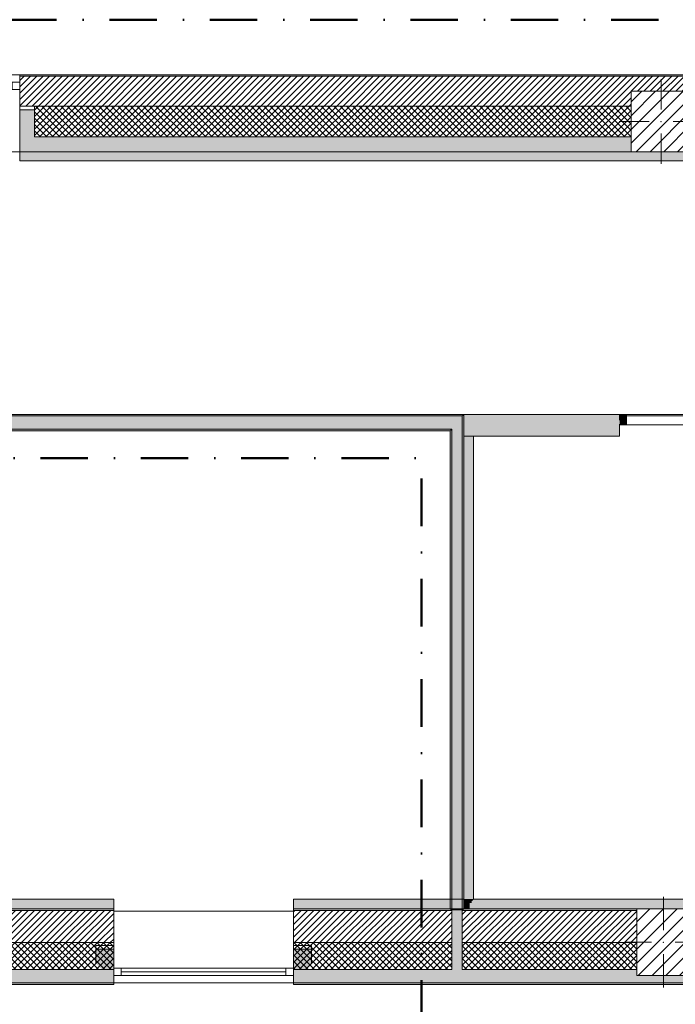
# Model space of a CAD drawing. Header units: millimetres. Extents: x -40968 to 11883, y -17757 to 4746.
# Tile 7 of 31: x -25995 to -21615, y -1831 to 4746. Entities that reach past the tile are written whole.
import ezdxf

# ---------------------------------------------------------------- set-up
doc = ezdxf.new("R2010")
doc.units = ezdxf.units.MM
doc.header["$MEASUREMENT"] = 0
doc.linetypes.add('Punto & Rayas', pattern=[670.277762, 317.5, -176.388889, 0, -176.388874])
doc.linetypes.add('Wipeout_Contour', pattern=[1000, 0, -1000])
for name, color, linetype, lineweight, true_color in [('01_2D_Ambit_Pluma_Nº__242', 7, 'Continuous', 50, 0xfb0013), ('12_FAÇ_Façana_Pluma_Nº__102', 7, 'Continuous', 5, 0xcccccc), ('12_FAÇ_Façana_Pluma_Nº__174', 7, 'Continuous', 13, 0xe4ad2c), ('12_FAÇ_Façana_Pluma_Nº__176', 7, 'Continuous', 15, 0x93a0c6), ('12_FAÇ_Façana_Pluma_Nº__43', 7, 'Continuous', 5, 0xa4a4a6), ('Ventanas Archicad_Pluma_Nº__23', 7, 'Continuous', 5, 0xa4a4a6), ('Ventanas Archicad_Pluma_Nº__3', 7, 'Continuous', 5, 0xa4a4a4), ('Ventanas Archicad_Pluma_Nº__43', 7, 'Continuous', 5, 0xa4a4a6)]:
    doc.layers.add(name, color=color, linetype=linetype, lineweight=lineweight, true_color=true_color)
for name, color, linetype in [('10_ESTR_Pilars', 7, 'Continuous'), ('12_FAÇ_Façana', 7, 'Continuous'), ('Nuevo_08_E_Envans secs', 7, 'Continuous'), ('Ventanas Archicad', 7, 'Continuous')]:
    doc.layers.add(name, color=color, linetype=linetype)
for name, color, linetype, lineweight in [('10_ESTR_Pilars_Pluma_Nº__20', 1, 'Continuous', 5), ('10_ESTR_Pilars_Pluma_Nº__28', 7, 'Continuous', 20), ('10_ESTR_Pilars_Pluma_Nº__42', 8, 'Continuous', 25), ('12_FAÇ_Façana_Pluma_Nº__2', 8, 'Continuous', 5), ('12_FAÇ_Façana_Pluma_Nº__7', 7, 'Continuous', 5), ('Nuevo_08_E_Envans secs_Pluma_Nº__20', 1, 'Continuous', 5), ('Nuevo_Ventanas Archicad_Pluma_Nº__20', 1, 'Continuous', 5), ('Ventanas Archicad_Pluma_Nº__7', 7, 'Continuous', 5)]:
    doc.layers.add(name, color=color, linetype=linetype, lineweight=lineweight)
pattern_1 = [(45, (0, 0), (-21.213203, 21.213203), [])]
pattern_2 = [(45, (0, 0), (-21.213203, 21.213203), []), (135, (0, 0), (21.213203, 21.213203), [])]
pattern_3 = [(0, (0, 0), (0, 75), [0, -75])]
pattern_4 = [(45, (0, 0), (-45.96194, 45.96194), [])]

# ---------------------------------------------------------------- blocks, each defined once
blk = doc.blocks.new('Ventana Vertical Multi-Faja 27_2')
at = {"layer": 'Ventanas Archicad_Pluma_Nº__23', "color": 253, "linetype": 'Continuous', "lineweight": 5, "true_color": 0xa4a4a6}
for p, q in [((-600, 0), (-550, 0)), ((-550, 0), (-550, -50)), ((550, -50), (550, 0)), ((550, 0), (600, 0)), ((-550, -50), (-600, -50)), ((600, -50), (550, -50))]:
    blk.add_line(p, q, dxfattribs=at)
at = {"layer": 'Ventanas Archicad_Pluma_Nº__3', "color": 253, "linetype": 'Continuous', "lineweight": 5, "true_color": 0xa4a4a4}
for p, q in [((-600, 50), (600, 50)), ((-550, 0), (550, 0)), ((-550, -25), (550, -25)), ((550, -50), (-550, -50)), ((-600, -465), (600, -465))]:
    blk.add_line(p, q, dxfattribs=at)
at = {"layer": 'Ventanas Archicad_Pluma_Nº__43', "color": 253, "linetype": 'Continuous', "lineweight": 5, "true_color": 0xa4a4a6}
for p, q in [((-600, -160), (-600, -185)), ((600, -160), (600, -185))]:
    blk.add_line(p, q, dxfattribs=at)
at = {"layer": 'Ventanas Archicad_Pluma_Nº__7', "color": 7, "linetype": 'Continuous', "lineweight": 5}
for p, q in [((-600, 50), (-600, 40)), ((-600, 40), (-600, 0)), ((-600, 0), (-600, -50)), ((-600, 0), (-600, -50)), ((600, 50), (600, 40)), ((600, 40), (600, 0)), ((600, 0), (600, -50)), ((600, 0), (600, -50)), ((-600, -50), (-600, -160)), ((600, -50), (600, -160)), ((-600, -185), (-600, -365)), ((-600, -185), (-600, -365)), ((600, -185), (600, -365)), ((600, -185), (600, -365)), ((-600, -365), (-600, -465)), ((-600, -365), (-600, -465)), ((600, -365), (600, -465)), ((600, -365), (600, -465))]:
    blk.add_line(p, q, dxfattribs=at)
blk = doc.blocks.new('Muro_3_1', base_point=(11882.6, 4378.5))
at = {"layer": '12_FAÇ_Façana', "linetype": 'Continuous', "lineweight": 0, "true_color": 0x000000}
h = blk.add_hatch(dxfattribs=at)
h.set_pattern_fill('Yeso_0001', color=18, style=0, pattern_type=2)
h.set_pattern_definition(pattern_3)
h.paths.add_polyline_path([(-25995.4, 4168.5), (-25995.4, 4143.5), (-25895.4, 4143.5), (-25895.4, 4168.5)])
at = {"layer": '12_FAÇ_Façana_Pluma_Nº__102', "linetype": 'Continuous', "lineweight": 0, "true_color": 0xe5e5e5}
for points in [[(-25895.4, 3963.5), (-25895.4, 4143.5), (-25995.4, 4143.5), (-25995.4, 3863.5)], [(-25895.4, 3963.5), (-25995.4, 3863.5), (-21909.8, 3863.5), (-21909.8, 3963.5)]]:
    blk.add_hatch(color=254, dxfattribs=at).paths.add_polyline_path(points)
at = {"layer": '12_FAÇ_Façana_Pluma_Nº__174', "linetype": 'Continuous', "lineweight": 13, "true_color": 0xe4ad2c}
h = blk.add_hatch(dxfattribs=at)
h.set_pattern_fill('SATE_Aislamiento_0001', color=42, style=0, pattern_type=2)
h.set_pattern_definition(pattern_2)
h.paths.add_polyline_path([(-21909.8, 4168.5), (-25895.4, 4168.5), (-25895.4, 4143.5), (-25895.4, 3963.5), (-21909.8, 3963.5)])
at = {"layer": '12_FAÇ_Façana_Pluma_Nº__176', "linetype": 'Continuous', "lineweight": 0, "true_color": 0x495063}
blk.add_hatch(color=251, dxfattribs=at).paths.add_polyline_path([(-25995.4, 4378.5), (-25995.4, 4368.5), (-1257.3, 4368.5), (-1257.3, 4378.5)])
at = {"layer": '12_FAÇ_Façana_Pluma_Nº__2', "linetype": 'Continuous', "lineweight": 5}
h = blk.add_hatch(dxfattribs=at)
h.set_pattern_fill('Ceramic_0001', color=8, style=0, pattern_type=2)
h.set_pattern_definition(pattern_1)
h.paths.add_polyline_path([(-25995.4, 4168.5), (-21909.8, 4168.5), (-21909.8, 4268), (-21509.8, 4268), (-21509.8, 4168.5), (-18909.8, 4168.5), (-18909.8, 4268), (-18509.8, 4268), (-18509.8, 4168.5), (-7400.5, 4168.5), (-7400.5, 4268), (-7000.5, 4268), (-7000.5, 4168.5), (-2000.5, 4168.5), (-2000.5, 4268), (-1600.5, 4268), (-1600.5, 4168.5), (-1257.3, 4168.5), (-1257.3, 4368.5), (-25995.4, 4368.5)])
at = {"layer": '12_FAÇ_Façana_Pluma_Nº__43', "color": 253, "linetype": 'Continuous', "lineweight": 5, "true_color": 0xa4a4a6}
for p, q in [((-25995.4, 4168.5), (-25995.4, 4143.5)), ((-25895.4, 4168.5), (-25995.4, 4168.5)), ((-25895.4, 4143.5), (-25895.4, 4168.5)), ((-25995.4, 4143.5), (-25895.4, 4143.5))]:
    blk.add_line(p, q, dxfattribs=at)
at = {"layer": '12_FAÇ_Façana_Pluma_Nº__7', "color": 7, "linetype": 'Continuous', "lineweight": 5}
for p, q in [((-25995.4, 4378.5), (-25995.4, 4368.5)), ((-1257.3, 4368.5), (-25995.4, 4368.5)), ((-25995.4, 4368.5), (-25995.4, 4328.5)), ((-25995.4, 4328.5), (-25995.4, 4278.5)), ((-25995.4, 4278.5), (-25995.4, 4168.5)), ((-21909.8, 4168.5), (-25895.4, 4168.5)), ((-25995.4, 4143.5), (-25995.4, 3963.5)), ((-25995.4, 4143.5), (-25995.4, 3963.5)), ((-25895.4, 3963.5), (-25895.4, 4143.5)), ((-25995.4, 3963.5), (-25995.4, 3863.5)), ((-25995.4, 3963.5), (-25995.4, 3863.5)), ((-25895.4, 3963.5), (-21909.8, 3963.5))]:
    blk.add_line(p, q, dxfattribs=at)
at = {"layer": '12_FAÇ_Façana_Pluma_Nº__7', "color": 7, "linetype": 'Continuous', "lineweight": 5, "flags": 128}
for points in [[(-1257.3, 4378.5), (-25995.4, 4378.5)], [(-25995.4, 3863.5), (-21909.8, 3863.5)]]:
    blk.add_lwpolyline(points, dxfattribs=at)
at = {"layer": 'Ventanas Archicad', "color": 253, "linetype": 'Continuous', "lineweight": 5, "true_color": 0xa4a4a6, "zscale": 1000}
blk.add_blockref('Ventana Vertical Multi-Faja 27_2', (-26595.4, 4328.5), dxfattribs=at)
blk = doc.blocks.new('Muro_4_1', base_point=(-28050.8, -1194))
at = {"layer": '12_FAÇ_Façana_Pluma_Nº__102', "linetype": 'Continuous', "lineweight": 0, "true_color": 0xe5e5e5}
for points in [[(-28050.8, -1599), (-28050.8, -1689), (-28030.8, -1689), (-28030.8, -1599)], [(-28030.8, -1599), (-28030.8, -1689), (-27980.8, -1689), (-27980.8, -1599)], [(-27980.8, -1599), (-27980.8, -1689), (-27840.8, -1689), (-27840.8, -1599)], [(-27840.8, -1599), (-27840.8, -1689), (-27698, -1689), (-27762.1, -1599)], [(-27698, -1689), (-25366.4, -1689), (-25366.4, -1599), (-27762.1, -1599)], [(-27690.8, -1699), (-25366.4, -1699), (-25366.4, -1689), (-27690.8, -1689)]]:
    blk.add_hatch(color=254, dxfattribs=at).paths.add_polyline_path(points)
at = {"layer": '12_FAÇ_Façana_Pluma_Nº__174', "linetype": 'Continuous', "lineweight": 13, "true_color": 0xe4ad2c}
h = blk.add_hatch(dxfattribs=at)
h.set_pattern_fill('SATE_Aislamiento_0001', color=42, style=0, pattern_type=2)
h.set_pattern_definition(pattern_2)
h.paths.add_polyline_path([(-27814.9, -1484), (-27844.1, -1484), (-27762.1, -1599), (-25366.4, -1599), (-25366.4, -1419), (-27814.9, -1419)])
h = blk.add_hatch(dxfattribs=at)
h.set_pattern_fill('SATE_Aislamiento_0001', color=42, style=0, pattern_type=2)
h.set_pattern_definition(pattern_2)
h.paths.add_polyline_path([(-28030.8, -1484), (-28050.8, -1484), (-28050.8, -1599), (-28030.8, -1599)])
h = blk.add_hatch(dxfattribs=at)
h.set_pattern_fill('SATE_Aislamiento_0001', color=42, style=0, pattern_type=2)
h.set_pattern_definition(pattern_2)
h.paths.add_polyline_path([(-27980.8, -1484), (-28030.8, -1484), (-28030.8, -1599), (-27980.8, -1599)])
h = blk.add_hatch(dxfattribs=at)
h.set_pattern_fill('SATE_Aislamiento_0001', color=42, style=0, pattern_type=2)
h.set_pattern_definition(pattern_2)
h.paths.add_polyline_path([(-27980.8, -1599), (-27840.8, -1599), (-27840.8, -1488.6), (-27844.1, -1484), (-27980.8, -1484)])
h = blk.add_hatch(dxfattribs=at)
h.set_pattern_fill('SATE_Aislamiento_0001', color=42, style=0, pattern_type=2)
h.set_pattern_definition(pattern_2)
h.paths.add_polyline_path([(-27762.1, -1599), (-27840.8, -1488.6), (-27840.8, -1599)])
at = {"layer": '12_FAÇ_Façana_Pluma_Nº__176', "linetype": 'Continuous', "lineweight": 0, "true_color": 0x495063}
blk.add_hatch(color=251, dxfattribs=at).paths.add_polyline_path([(-25366.4, -1194), (-27814.9, -1194), (-27814.9, -1204), (-25366.4, -1204)])
at = {"layer": '12_FAÇ_Façana_Pluma_Nº__2', "linetype": 'Continuous', "lineweight": 5}
h = blk.add_hatch(dxfattribs=at)
h.set_pattern_fill('Ceramic_0001', color=8, style=0, pattern_type=2)
h.set_pattern_definition(pattern_1)
h.paths.add_polyline_path([(-27814.9, -1419), (-25366.4, -1419), (-25366.4, -1204), (-27814.9, -1204)])
at = {"layer": '12_FAÇ_Façana_Pluma_Nº__7', "color": 7, "linetype": 'Continuous', "lineweight": 5}
for p, q in [((-25366.4, -1204), (-27814.9, -1204)), ((-27814.9, -1419), (-25366.4, -1419)), ((-28030.8, -1599), (-28050.8, -1599)), ((-27980.8, -1599), (-28030.8, -1599)), ((-27840.8, -1599), (-27980.8, -1599)), ((-27762.1, -1599), (-27840.8, -1599)), ((-27762.1, -1599), (-25366.4, -1599)), ((-28030.8, -1689), (-28050.8, -1689)), ((-27980.8, -1689), (-28030.8, -1689)), ((-27840.8, -1689), (-27980.8, -1689)), ((-27698, -1689), (-27840.8, -1689)), ((-27698, -1689), (-25366.4, -1689))]:
    blk.add_line(p, q, dxfattribs=at)
at = {"layer": '12_FAÇ_Façana_Pluma_Nº__7', "color": 7, "linetype": 'Continuous', "lineweight": 5, "flags": 128}
for points in [[(-25366.4, -1194), (-27814.9, -1194)], [(-25366.4, -1204), (-25366.4, -1194)], [(-25366.4, -1419), (-25366.4, -1204)], [(-25366.4, -1599), (-25366.4, -1419)], [(-28050.8, -1484), (-28050.8, -1599)], [(-28050.8, -1599), (-28050.8, -1689)], [(-25366.4, -1689), (-25366.4, -1599)], [(-27690.8, -1699), (-25366.4, -1699)], [(-25366.4, -1699), (-25366.4, -1689)]]:
    blk.add_lwpolyline(points, dxfattribs=at)
blk = doc.blocks.new('Muro_14_1', base_point=(-24166.4, -1194))
at = {"layer": '12_FAÇ_Façana_Pluma_Nº__102', "linetype": 'Continuous', "lineweight": 0, "true_color": 0xe5e5e5}
for points in [[(-23108.4, -1599), (-24166.4, -1599), (-24166.4, -1689), (-23108.4, -1689)], [(-23038.4, -1599), (-23108.4, -1599), (-23108.4, -1689), (-23038.4, -1689)], [(-21871.1, -1599), (-23038.4, -1599), (-23038.4, -1689), (-20233.9, -1689), (-20233.9, -1599), (-21518.1, -1599), (-21518.1, -1639), (-21871.1, -1639)], [(-24166.4, -1699), (-20233.9, -1699), (-20233.9, -1689), (-24166.4, -1689)]]:
    blk.add_hatch(color=254, dxfattribs=at).paths.add_polyline_path(points)
at = {"layer": '12_FAÇ_Façana_Pluma_Nº__174', "linetype": 'Continuous', "lineweight": 13, "true_color": 0xe4ad2c}
h = blk.add_hatch(dxfattribs=at)
h.set_pattern_fill('SATE_Aislamiento_0001', color=42, style=0, pattern_type=2)
h.set_pattern_definition(pattern_2)
h.paths.add_polyline_path([(-23108.4, -1419), (-24166.4, -1419), (-24166.4, -1599), (-23108.4, -1599)])
h = blk.add_hatch(dxfattribs=at)
h.set_pattern_fill('SATE_Aislamiento_0001', color=42, style=0, pattern_type=2)
h.set_pattern_definition(pattern_2)
h.paths.add_polyline_path([(-23038.4, -1599), (-21871.1, -1599), (-21871.1, -1419), (-23038.4, -1419)])
h = blk.add_hatch(dxfattribs=at)
h.set_pattern_fill('SATE_Aislamiento_0001', color=42, style=0, pattern_type=2)
h.set_pattern_definition(pattern_2)
h.paths.add_polyline_path([(-21518.1, -1599), (-20233.9, -1599), (-20233.9, -1419), (-21518.1, -1419)])
at = {"layer": '12_FAÇ_Façana_Pluma_Nº__176', "linetype": 'Continuous', "lineweight": 0, "true_color": 0x495063}
for points in [[(-23118.4, -1194), (-24166.4, -1194), (-24166.4, -1204), (-23118.4, -1204)], [(-23108.4, -1194), (-23118.4, -1194), (-23118.4, -1204), (-23108.4, -1204)], [(-23028.4, -1194), (-23038.4, -1194), (-23038.4, -1204), (-23028.4, -1204)], [(-23028.4, -1194), (-23028.4, -1204), (-21871.1, -1204), (-21871.1, -1194)], [(-21518.1, -1194), (-21518.1, -1204), (-20233.9, -1204), (-20233.9, -1194)]]:
    blk.add_hatch(color=251, dxfattribs=at).paths.add_polyline_path(points)
at = {"layer": '12_FAÇ_Façana_Pluma_Nº__2', "linetype": 'Continuous', "lineweight": 5}
h = blk.add_hatch(dxfattribs=at)
h.set_pattern_fill('Ceramic_0001', color=8, style=0, pattern_type=2)
h.set_pattern_definition(pattern_1)
h.paths.add_polyline_path([(-23108.4, -1204), (-24166.4, -1204), (-24166.4, -1419), (-23108.4, -1419)])
h = blk.add_hatch(dxfattribs=at)
h.set_pattern_fill('Ceramic_0001', color=8, style=0, pattern_type=2)
h.set_pattern_definition(pattern_1)
h.paths.add_polyline_path([(-23038.4, -1419), (-21871.1, -1419), (-21871.1, -1204), (-23038.4, -1204)])
h = blk.add_hatch(dxfattribs=at)
h.set_pattern_fill('Ceramic_0001', color=8, style=0, pattern_type=2)
h.set_pattern_definition(pattern_1)
h.paths.add_polyline_path([(-21518.1, -1419), (-20233.9, -1419), (-20233.9, -1204), (-21518.1, -1204)])
at = {"layer": '12_FAÇ_Façana_Pluma_Nº__7', "color": 7, "linetype": 'Continuous', "lineweight": 5}
for p, q in [((-23108.4, -1204), (-24166.4, -1204)), ((-23108.4, -1194), (-23108.4, -1204)), ((-23108.4, -1204), (-23108.4, -1419)), ((-23038.4, -1204), (-23038.4, -1194)), ((-23038.4, -1419), (-23038.4, -1204)), ((-21871.1, -1204), (-23038.4, -1204)), ((-20233.9, -1204), (-21518.1, -1204)), ((-24166.4, -1419), (-23108.4, -1419)), ((-23108.4, -1419), (-23108.4, -1599)), ((-23038.4, -1599), (-23038.4, -1419)), ((-23038.4, -1419), (-21871.1, -1419)), ((-21518.1, -1419), (-20233.9, -1419)), ((-24166.4, -1599), (-23108.4, -1599)), ((-23038.4, -1599), (-21871.1, -1599)), ((-21518.1, -1599), (-20233.9, -1599)), ((-24166.4, -1689), (-23108.4, -1689)), ((-23108.4, -1689), (-23038.4, -1689)), ((-23038.4, -1689), (-20233.9, -1689))]:
    blk.add_line(p, q, dxfattribs=at)
at = {"layer": '12_FAÇ_Façana_Pluma_Nº__7', "color": 7, "linetype": 'Continuous', "lineweight": 5, "flags": 128}
for points in [[(-23118.4, -1194), (-24166.4, -1194)], [(-24166.4, -1194), (-24166.4, -1699)], [(-21871.1, -1194), (-23028.4, -1194)], [(-20233.9, -1194), (-21518.1, -1194)], [(-20233.9, -1699), (-20233.9, -1194)], [(-24166.4, -1699), (-20233.9, -1699)]]:
    blk.add_lwpolyline(points, dxfattribs=at)
blk = doc.blocks.new('Ventana Vertical Multi-Faja 27_6')
at = {"layer": 'Ventanas Archicad_Pluma_Nº__23', "color": 253, "linetype": 'Continuous', "lineweight": 5, "true_color": 0xa4a4a6}
for p, q in [((-600, 0), (-550, 0)), ((-550, 0), (-550, -50)), ((550, -50), (550, 0)), ((550, 0), (600, 0)), ((-550, -50), (-600, -50)), ((600, -50), (550, -50))]:
    blk.add_line(p, q, dxfattribs=at)
at = {"layer": 'Ventanas Archicad_Pluma_Nº__3', "color": 253, "linetype": 'Continuous', "lineweight": 5, "true_color": 0xa4a4a4}
for p, q in [((-600, 50), (600, 50)), ((-550, 0), (550, 0)), ((-550, -25), (550, -25)), ((550, -50), (-550, -50)), ((-600, -430), (600, -430))]:
    blk.add_line(p, q, dxfattribs=at)
at = {"layer": 'Ventanas Archicad_Pluma_Nº__43', "color": 253, "linetype": 'Continuous', "lineweight": 5, "true_color": 0xa4a4a6}
for p, q in [((-600, -200), (-600, -175)), ((600, -200), (600, -175))]:
    blk.add_line(p, q, dxfattribs=at)
at = {"layer": 'Ventanas Archicad_Pluma_Nº__7', "color": 7, "linetype": 'Continuous', "lineweight": 5}
for p, q in [((-600, 50), (-600, 40)), ((-600, 40), (-600, 0)), ((-600, 40), (-600, 0)), ((-600, 0), (-600, -50)), ((-600, 0), (-600, -50)), ((-600, 0), (-600, -50)), ((-600, 0), (-600, -50)), ((600, 50), (600, 40)), ((600, 40), (600, 0)), ((600, 40), (600, 0)), ((600, 0), (600, -50)), ((600, 0), (600, -50)), ((600, 0), (600, -50)), ((600, 0), (600, -50)), ((-600, -50), (-600, -80)), ((-600, -50), (-600, -80)), ((600, -50), (600, -80)), ((600, -50), (600, -80)), ((-600, -80), (-600, -175)), ((-600, -80), (-600, -175)), ((600, -80), (600, -175)), ((600, -80), (600, -175)), ((-600, -200), (-600, -420)), ((600, -200), (600, -420)), ((-600, -420), (-600, -430)), ((600, -420), (600, -430))]:
    blk.add_line(p, q, dxfattribs=at)
blk = doc.blocks.new('Muro_17_1', base_point=(-25366.4, -1209))
at = {"layer": '12_FAÇ_Façana', "linetype": 'Continuous', "lineweight": 0, "true_color": 0x000000}
h = blk.add_hatch(dxfattribs=at)
h.set_pattern_fill('Yeso_0001', color=18, style=0, pattern_type=2)
h.set_pattern_definition(pattern_3)
h.paths.add_polyline_path([(-25366.4, -1439), (-25486.4, -1439), (-25486.4, -1464), (-25366.4, -1464)])
h = blk.add_hatch(dxfattribs=at)
h.set_pattern_fill('Yeso_0001', color=18, style=0, pattern_type=2)
h.set_pattern_definition(pattern_3)
h.paths.add_polyline_path([(-24166.4, -1439), (-24166.4, -1464), (-24046.4, -1464), (-24046.4, -1439)])
at = {"layer": '12_FAÇ_Façana_Pluma_Nº__102', "linetype": 'Continuous', "lineweight": 0, "true_color": 0xe5e5e5}
for points in [[(-25486.4, -1559), (-25366.4, -1679), (-25366.4, -1464), (-25486.4, -1464)], [(-24046.4, -1559), (-24046.4, -1464), (-24166.4, -1464), (-24166.4, -1679)]]:
    blk.add_hatch(color=254, dxfattribs=at).paths.add_polyline_path(points)
at = {"layer": '12_FAÇ_Façana_Pluma_Nº__43', "color": 253, "linetype": 'Continuous', "lineweight": 5, "true_color": 0xa4a4a6}
for p, q in [((-25486.4, -1439), (-25366.4, -1439)), ((-25486.4, -1464), (-25486.4, -1439)), ((-25366.4, -1439), (-25366.4, -1464)), ((-24166.4, -1439), (-24166.4, -1464)), ((-24046.4, -1439), (-24166.4, -1439)), ((-24046.4, -1464), (-24046.4, -1439)), ((-25366.4, -1464), (-25486.4, -1464)), ((-24166.4, -1464), (-24046.4, -1464))]:
    blk.add_line(p, q, dxfattribs=at)
at = {"layer": '12_FAÇ_Façana_Pluma_Nº__7', "color": 7, "linetype": 'Continuous', "lineweight": 5}
for p, q in [((-25366.4, -1219), (-25366.4, -1209)), ((-25366.4, -1439), (-25366.4, -1219)), ((-24166.4, -1219), (-24166.4, -1209)), ((-24166.4, -1439), (-24166.4, -1219)), ((-25486.4, -1559), (-25486.4, -1464)), ((-25366.4, -1559), (-25366.4, -1464)), ((-25366.4, -1559), (-25366.4, -1464)), ((-24166.4, -1559), (-24166.4, -1464)), ((-24166.4, -1559), (-24166.4, -1464)), ((-24046.4, -1559), (-24046.4, -1464)), ((-25366.4, -1589), (-25366.4, -1559)), ((-25366.4, -1589), (-25366.4, -1559)), ((-24166.4, -1589), (-24166.4, -1559)), ((-24166.4, -1589), (-24166.4, -1559)), ((-25366.4, -1639), (-25366.4, -1589)), ((-25366.4, -1639), (-25366.4, -1589)), ((-25366.4, -1679), (-25366.4, -1639)), ((-25366.4, -1679), (-25366.4, -1639)), ((-24166.4, -1639), (-24166.4, -1589)), ((-24166.4, -1639), (-24166.4, -1589)), ((-24166.4, -1679), (-24166.4, -1639)), ((-24166.4, -1679), (-24166.4, -1639)), ((-25366.4, -1689), (-25366.4, -1679)), ((-24166.4, -1689), (-24166.4, -1679))]:
    blk.add_line(p, q, dxfattribs=at)
at = {"layer": 'Ventanas Archicad', "color": 253, "linetype": 'Continuous', "lineweight": 5, "true_color": 0xa4a4a6, "zscale": 1000, "rotation": 180}
blk.add_blockref('Ventana Vertical Multi-Faja 27_6', (-24766.4, -1639), dxfattribs=at)
blk = doc.blocks.new('Muro_60_1', base_point=(-23028.4, -1194))
at = {"layer": '12_FAÇ_Façana_Pluma_Nº__102', "linetype": 'Continuous', "lineweight": 0, "true_color": 0xe5e5e5}
for points in [[(-23108.4, 2009.6), (-23108.4, -1194), (-23038.4, -1194), (-23038.4, 2009.6)], [(-23038.4, -1194), (-23108.4, -1194), (-23108.4, -1204), (-23038.4, -1204)], [(-23038.4, -1204), (-23108.4, -1204), (-23108.4, -1419), (-23038.4, -1419)], [(-23038.4, -1419), (-23108.4, -1419), (-23108.4, -1599), (-23038.4, -1599)]]:
    blk.add_hatch(color=254, dxfattribs=at).paths.add_polyline_path(points)
at = {"layer": '12_FAÇ_Façana_Pluma_Nº__176', "linetype": 'Continuous', "lineweight": 0, "true_color": 0x495063}
for points in [[(-23028.4, 2109.6), (-23038.4, 2109.6), (-23038.4, 2099.6), (-23036.6, 2099.6)], [(-23036.6, 2099.6), (-23028.4, 2099.6), (-23028.4, 2109.6)], [(-23038.4, 2097.3), (-23036.6, 2099.6), (-23038.4, 2099.6)], [(-23036.6, 2099.6), (-23038.4, 2097.3), (-23038.4, -1194), (-23028.4, -1194), (-23028.4, 2099.6)], [(-23118.4, 1999.6), (-23110.2, 2009.6), (-23118.4, 2009.6)], [(-23118.4, 1999.6), (-23108.4, 1999.6), (-23108.4, 2009.6), (-23110.2, 2009.6)], [(-23118.4, 1999.6), (-23118.4, -1194), (-23108.4, -1194), (-23108.4, 1999.6)]]:
    blk.add_hatch(color=251, dxfattribs=at).paths.add_polyline_path(points)
at = {"layer": '12_FAÇ_Façana_Pluma_Nº__7', "color": 7, "linetype": 'Continuous', "lineweight": 5}
for p, q in [((-23038.4, 2099.6), (-23038.4, 2097.3)), ((-23038.4, 2009.6), (-23038.4, 2097.3)), ((-23110.2, 2009.6), (-23118.4, 2009.6)), ((-23108.4, 2009.6), (-23110.2, 2009.6)), ((-23108.4, 2009.6), (-23108.4, -1194)), ((-23038.4, -1194), (-23038.4, 2009.6)), ((-23108.4, -1194), (-23108.4, -1204)), ((-23108.4, -1204), (-23108.4, -1419)), ((-23038.4, -1204), (-23038.4, -1194)), ((-23038.4, -1419), (-23038.4, -1204)), ((-23108.4, -1419), (-23108.4, -1599)), ((-23038.4, -1599), (-23038.4, -1419))]:
    blk.add_line(p, q, dxfattribs=at)
at = {"layer": '12_FAÇ_Façana_Pluma_Nº__7', "color": 7, "linetype": 'Continuous', "lineweight": 5, "flags": 128}
for points in [[(-23028.4, 2109.6), (-23038.4, 2109.6)], [(-23028.4, -1194), (-23028.4, 2109.6)], [(-23118.4, 1999.6), (-23118.4, -1194)]]:
    blk.add_lwpolyline(points, dxfattribs=at)
blk = doc.blocks.new('Muro_72_1', base_point=(-23028.4, 1999.6))
at = {"layer": '12_FAÇ_Façana_Pluma_Nº__102', "linetype": 'Continuous', "lineweight": 0, "true_color": 0xe5e5e5}
for points in [[(-26378.7, 2009.6), (-23110.2, 2009.6), (-23108.4, 2011.8), (-23108.4, 2099.6), (-26378.7, 2099.6)], [(-23108.4, 2011.8), (-23038.4, 2097.3), (-23038.4, 2099.6), (-23108.4, 2099.6)], [(-23038.4, 2009.6), (-23038.4, 2097.3), (-23108.4, 2011.8), (-23108.4, 2009.6)], [(-23108.4, 2009.6), (-23108.4, 2011.8), (-23110.2, 2009.6)]]:
    blk.add_hatch(color=254, dxfattribs=at).paths.add_polyline_path(points)
at = {"layer": '12_FAÇ_Façana_Pluma_Nº__176', "linetype": 'Continuous', "lineweight": 0, "true_color": 0x495063}
for points in [[(-26378.7, 2109.6), (-26378.7, 2099.6), (-23038.4, 2099.6), (-23038.4, 2109.6)], [(-23118.4, 2009.6), (-26378.7, 2009.6), (-26378.7, 1999.6), (-23118.4, 1999.6)]]:
    blk.add_hatch(color=251, dxfattribs=at).paths.add_polyline_path(points)
at = {"layer": '12_FAÇ_Façana_Pluma_Nº__7', "color": 7, "linetype": 'Continuous', "lineweight": 5}
for p, q in [((-23108.4, 2099.6), (-26378.7, 2099.6)), ((-23038.4, 2099.6), (-23108.4, 2099.6)), ((-23038.4, 2099.6), (-23038.4, 2097.3)), ((-23038.4, 2009.6), (-23038.4, 2097.3)), ((-26378.7, 2009.6), (-23118.4, 2009.6)), ((-23110.2, 2009.6), (-23118.4, 2009.6)), ((-23108.4, 2009.6), (-23110.2, 2009.6))]:
    blk.add_line(p, q, dxfattribs=at)
at = {"layer": '12_FAÇ_Façana_Pluma_Nº__7', "color": 7, "linetype": 'Continuous', "lineweight": 5, "flags": 128}
for points in [[(-23038.4, 2109.6), (-26378.7, 2109.6)], [(-26378.7, 1999.6), (-23118.4, 1999.6)]]:
    blk.add_lwpolyline(points, dxfattribs=at)
blk = doc.blocks.new('Muro_89_1', base_point=(-23028.4, -1194))
at = {"layer": 'Nuevo_08_E_Envans secs', "linetype": 'Continuous', "lineweight": 0, "true_color": 0xbf7f7f}
for points in [[(-22988.4, -1129), (-22988.4, 1963.6), (-23028.4, 1963.6), (-23028.4, -1129)], [(-22975.4, -1129), (-22975.4, 1963.6), (-22988.4, 1963.6), (-22988.4, -1129)], [(-22963.4, -1129), (-22963.4, 1963.6), (-22969.4, 1963.6), (-22969.4, -1129)], [(-23028.4, -1135), (-22988.4, -1135), (-22988.4, -1129), (-23028.4, -1129)], [(-23028.4, -1141), (-22988.4, -1141), (-22988.4, -1135), (-23028.4, -1135)], [(-23028.4, -1154), (-22988.4, -1154), (-22988.4, -1141), (-23028.4, -1141)], [(-22988.4, -1154), (-23028.4, -1194), (-22988.4, -1194)], [(-22988.4, -1135), (-22975.4, -1135), (-22975.4, -1129), (-22988.4, -1129)], [(-22988.4, -1141), (-22975.4, -1141), (-22975.4, -1135), (-22988.4, -1135)], [(-22975.4, -1141), (-22988.4, -1154), (-22975.4, -1154)], [(-22963.4, -1129), (-22969.4, -1135), (-22963.4, -1135)]]:
    blk.add_hatch(color=23, dxfattribs=at).paths.add_polyline_path(points)
at = {"layer": 'Nuevo_08_E_Envans secs', "linetype": 'Continuous', "lineweight": 0, "true_color": 0x000000}
for points in [[(-22969.4, -1129), (-22969.4, 1963.6), (-22975.4, 1963.6), (-22975.4, -1129)], [(-22975.4, -1135), (-22969.4, -1135), (-22969.4, -1129), (-22975.4, -1129)], [(-22969.4, -1135), (-22975.4, -1141), (-22969.4, -1141)]]:
    blk.add_hatch(color=18, dxfattribs=at).paths.add_polyline_path(points)
at = {"layer": 'Nuevo_08_E_Envans secs_Pluma_Nº__20', "color": 1, "linetype": 'Continuous', "lineweight": 5, "flags": 128}
for points in [[(-22988.4, 1963.6), (-23028.4, 1963.6)], [(-23028.4, 1963.6), (-23028.4, -1129)], [(-22975.4, 1963.6), (-22988.4, 1963.6)], [(-22969.4, 1963.6), (-22975.4, 1963.6)], [(-22963.4, 1963.6), (-22969.4, 1963.6)], [(-22963.4, -1129), (-22963.4, 1963.6)], [(-23028.4, -1194), (-22988.4, -1194)]]:
    blk.add_lwpolyline(points, dxfattribs=at)
blk = doc.blocks.new('Muro_90_1', base_point=(-20233.9, -1194))
at = {"layer": 'Nuevo_08_E_Envans secs', "linetype": 'Continuous', "lineweight": 0, "true_color": 0xbf7f7f}
for points in [[(-22988.4, -1194), (-20233.9, -1194), (-20233.9, -1154), (-22988.4, -1154)], [(-22975.4, -1154), (-20233.9, -1154), (-20233.9, -1141), (-22975.4, -1141)], [(-22963.4, -1135), (-20233.9, -1135), (-20233.9, -1129), (-22963.4, -1129)]]:
    blk.add_hatch(color=23, dxfattribs=at).paths.add_polyline_path(points)
at = {"layer": 'Nuevo_08_E_Envans secs', "linetype": 'Continuous', "lineweight": 0, "true_color": 0x000000}
blk.add_hatch(color=18, dxfattribs=at).paths.add_polyline_path([(-22969.4, -1141), (-20233.9, -1141), (-20233.9, -1135), (-22969.4, -1135)])
at = {"layer": 'Nuevo_08_E_Envans secs_Pluma_Nº__20', "color": 1, "linetype": 'Continuous', "lineweight": 5, "flags": 128}
for points in [[(-20233.9, -1129), (-22963.4, -1129)], [(-20233.9, -1129), (-20233.9, -1135)], [(-20233.9, -1135), (-20233.9, -1141)], [(-20233.9, -1141), (-20233.9, -1154)], [(-20233.9, -1154), (-20233.9, -1194)], [(-22988.4, -1194), (-20233.9, -1194)]]:
    blk.add_lwpolyline(points, dxfattribs=at)
blk = doc.blocks.new('Muro_129_1', base_point=(-21987.1, 2109.6))
at = {"layer": 'Nuevo_08_E_Envans secs', "linetype": 'Continuous', "lineweight": 0, "true_color": 0xbf7f7f}
for points in [[(-21987.1, 2109.6), (-23028.4, 2109.6), (-23028.4, 2103.6), (-21987.1, 2103.6)], [(-21987.1, 2097.6), (-23028.4, 2097.6), (-23028.4, 2084.6), (-21987.1, 2084.6)], [(-21987.1, 2084.6), (-23028.4, 2084.6), (-23028.4, 2071.6), (-21987.1, 2071.6)], [(-21987.1, 2071.6), (-23028.4, 2071.6), (-23028.4, 2001.6), (-21987.1, 2001.6)], [(-21987.1, 2001.6), (-23028.4, 2001.6), (-23028.4, 1988.6), (-21987.1, 1988.6)], [(-21987.1, 1988.6), (-23028.4, 1988.6), (-23028.4, 1975.6), (-21987.1, 1975.6)], [(-21987.1, 1969.6), (-23028.4, 1969.6), (-23028.4, 1963.6), (-21987.1, 1963.6)]]:
    blk.add_hatch(color=23, dxfattribs=at).paths.add_polyline_path(points)
at = {"layer": 'Nuevo_08_E_Envans secs', "linetype": 'Continuous', "lineweight": 0, "true_color": 0x000000}
for points in [[(-21987.1, 2103.6), (-23028.4, 2103.6), (-23028.4, 2097.6), (-21987.1, 2097.6)], [(-21987.1, 1975.6), (-23028.4, 1975.6), (-23028.4, 1969.6), (-21987.1, 1969.6)]]:
    blk.add_hatch(color=18, dxfattribs=at).paths.add_polyline_path(points)
at = {"layer": 'Nuevo_08_E_Envans secs_Pluma_Nº__20', "color": 1, "linetype": 'Continuous', "lineweight": 5, "flags": 128}
for points in [[(-21987.1, 2109.6), (-23028.4, 2109.6)], [(-23028.4, 2109.6), (-23028.4, 2103.6)], [(-21987.1, 2109.6), (-21987.1, 2103.6)], [(-23028.4, 2103.6), (-23028.4, 2097.6)], [(-23028.4, 2097.6), (-23028.4, 2084.6)], [(-23028.4, 2084.6), (-23028.4, 2071.6)], [(-23028.4, 2071.6), (-23028.4, 2001.6)], [(-21987.1, 2103.6), (-21987.1, 2097.6)], [(-21987.1, 2097.6), (-21987.1, 2084.6)], [(-21987.1, 2084.6), (-21987.1, 2071.6)], [(-21987.1, 2044.6), (-21987.1, 2001.6)], [(-23028.4, 2001.6), (-23028.4, 1988.6)], [(-23028.4, 1988.6), (-23028.4, 1975.6)], [(-23028.4, 1975.6), (-23028.4, 1969.6)], [(-21987.1, 2001.6), (-21987.1, 1988.6)], [(-21987.1, 1988.6), (-21987.1, 1975.6)], [(-21987.1, 1975.6), (-21987.1, 1969.6)], [(-23028.4, 1969.6), (-23028.4, 1963.6)], [(-23028.4, 1963.6), (-21987.1, 1963.6)], [(-21987.1, 1969.6), (-21987.1, 1963.6)]]:
    blk.add_lwpolyline(points, dxfattribs=at)
blk = doc.blocks.new('Ventana Escaparate 27[5]_1')
at = {"layer": 'Nuevo_Ventanas Archicad_Pluma_Nº__20', "linetype": 'Continuous', "lineweight": 0, "true_color": 0xbf7f7f}
for points in [[(-21980.3, 2109.6), (-21980.3, 2039.6), (-21940.3, 2039.6), (-21940.3, 2109.6)], [(-18920.3, 2109.6), (-18920.3, 2039.6), (-18880.3, 2039.6), (-18880.3, 2109.6)]]:
    blk.add_hatch(color=23, dxfattribs=at).paths.add_polyline_path(points)
at = {"layer": 'Nuevo_Ventanas Archicad_Pluma_Nº__20', "color": 1, "linetype": 'Continuous', "lineweight": 5}
for p, q in [((-21980.3, 2109.6), (-18880.3, 2109.6)), ((-21980.3, 2109.6), (-18880.3, 2109.6)), ((-21980.3, 2109.6), (-21980.3, 2039.6)), ((-21940.3, 2109.6), (-21980.3, 2109.6)), ((-21980.3, 2104.6), (-21980.3, 2109.6)), ((-21980.3, 2104.6), (-21980.3, 2109.6)), ((-21940.3, 2039.6), (-21940.3, 2109.6)), ((-18920.3, 2109.6), (-18920.3, 2039.6)), ((-18880.3, 2109.6), (-18920.3, 2109.6)), ((-18880.3, 2039.6), (-18880.3, 2109.6)), ((-18880.3, 2104.6), (-18880.3, 2109.6)), ((-18880.3, 2104.6), (-18880.3, 2109.6)), ((-21980.3, 2044.6), (-21980.3, 2104.6)), ((-21980.3, 2044.6), (-21980.3, 2104.6)), ((-21980.3, 2039.6), (-21980.3, 2044.6)), ((-21980.3, 2039.6), (-21980.3, 2044.6)), ((-21980.3, 2039.6), (-18880.3, 2039.6)), ((-21980.3, 2039.6), (-18880.3, 2039.6)), ((-21980.3, 2039.6), (-21940.3, 2039.6)), ((-21940.3, 2099.6), (-18920.3, 2099.6)), ((-18920.3, 2039.6), (-18880.3, 2039.6)), ((-18880.3, 2044.6), (-18880.3, 2104.6)), ((-18880.3, 2044.6), (-18880.3, 2104.6)), ((-18880.3, 2039.6), (-18880.3, 2044.6)), ((-18880.3, 2039.6), (-18880.3, 2044.6))]:
    blk.add_line(p, q, dxfattribs=at)
blk = doc.blocks.new('Muro_145_1', base_point=(-18790.3, 2109.6))
at = {"layer": 'Nuevo_08_E_Envans secs', "linetype": 'Continuous', "lineweight": 0, "true_color": 0xbf7f7f}
for points in [[(-21987.1, 2109.6), (-21987.1, 2104.6), (-21980.3, 2104.6), (-21980.3, 2109.6)], [(-18880.3, 2109.6), (-18880.3, 2104.6), (-18790.3, 2104.6), (-18790.3, 2109.6)], [(-21987.1, 2104.6), (-21987.1, 2044.6), (-21980.3, 2044.6), (-21980.3, 2104.6)], [(-21987.1, 2044.6), (-21987.1, 2039.6), (-21980.3, 2039.6), (-21980.3, 2044.6)], [(-18880.3, 2104.6), (-18880.3, 2044.6), (-18790.3, 2044.6), (-18790.3, 2104.6)], [(-18880.3, 2044.6), (-18880.3, 2039.6), (-18790.3, 2039.6), (-18790.3, 2044.6)]]:
    blk.add_hatch(color=23, dxfattribs=at).paths.add_polyline_path(points)
at = {"layer": 'Nuevo_08_E_Envans secs_Pluma_Nº__20', "color": 1, "linetype": 'Continuous', "lineweight": 5}
for p, q in [((-21980.3, 2104.6), (-21980.3, 2109.6)), ((-18880.3, 2104.6), (-18880.3, 2109.6)), ((-21980.3, 2044.6), (-21980.3, 2104.6)), ((-21980.3, 2039.6), (-21980.3, 2044.6)), ((-18880.3, 2044.6), (-18880.3, 2104.6)), ((-18880.3, 2039.6), (-18880.3, 2044.6))]:
    blk.add_line(p, q, dxfattribs=at)
at = {"layer": 'Nuevo_08_E_Envans secs_Pluma_Nº__20', "color": 1, "linetype": 'Continuous', "lineweight": 5, "flags": 128}
for points in [[(-21980.3, 2109.6), (-21987.1, 2109.6)], [(-21987.1, 2109.6), (-21987.1, 2104.6)], [(-18790.3, 2109.6), (-18880.3, 2109.6)], [(-18790.3, 2109.6), (-18790.3, 2104.6)], [(-21987.1, 2104.6), (-21987.1, 2071.6)], [(-21987.1, 2044.6), (-21987.1, 2039.6)], [(-21987.1, 2039.6), (-21980.3, 2039.6)], [(-18880.3, 2039.6), (-18790.3, 2039.6)], [(-18790.3, 2104.6), (-18790.3, 2071.6)], [(-18790.3, 2044.6), (-18790.3, 2039.6)]]:
    blk.add_lwpolyline(points, dxfattribs=at)
at = {"layer": 'Nuevo_Ventanas Archicad_Pluma_Nº__20', "color": 1, "linetype": 'Continuous', "lineweight": 5}
blk.add_blockref('Ventana Escaparate 27[5]_1', (0, 0), dxfattribs=at)
blk = doc.blocks.new('Muro_148_1', base_point=(-24166.4, -1129))
at = {"layer": 'Nuevo_08_E_Envans secs', "linetype": 'Continuous', "lineweight": 0, "true_color": 0xbf7f7f}
for points in [[(-23028.4, -1129), (-24166.4, -1129), (-24166.4, -1135), (-23028.4, -1135)], [(-23028.4, -1141), (-24166.4, -1141), (-24166.4, -1154), (-23028.4, -1154)], [(-23028.4, -1154), (-24166.4, -1154), (-24166.4, -1194), (-23028.4, -1194)], [(-23028.4, -1194), (-22988.4, -1194), (-22988.4, -1154), (-23028.4, -1154)], [(-22988.4, -1154), (-22975.4, -1154), (-22975.4, -1141), (-22988.4, -1141)], [(-22988.4, -1194), (-20233.9, -1194), (-20233.9, -1154), (-22988.4, -1154)], [(-22975.4, -1154), (-20233.9, -1154), (-20233.9, -1141), (-22975.4, -1141)], [(-22969.4, -1135), (-22963.4, -1135), (-22963.4, -1129), (-22969.4, -1129)], [(-22963.4, -1135), (-20233.9, -1135), (-20233.9, -1129), (-22963.4, -1129)]]:
    blk.add_hatch(color=23, dxfattribs=at).paths.add_polyline_path(points)
at = {"layer": 'Nuevo_08_E_Envans secs', "linetype": 'Continuous', "lineweight": 0, "true_color": 0x000000}
for points in [[(-23028.4, -1135), (-24166.4, -1135), (-24166.4, -1141), (-23028.4, -1141)], [(-22975.4, -1141), (-22969.4, -1141), (-22969.4, -1135), (-22975.4, -1135)], [(-22969.4, -1141), (-20233.9, -1141), (-20233.9, -1135), (-22969.4, -1135)]]:
    blk.add_hatch(color=18, dxfattribs=at).paths.add_polyline_path(points)
at = {"layer": 'Nuevo_08_E_Envans secs_Pluma_Nº__20', "color": 1, "linetype": 'Continuous', "lineweight": 5, "flags": 128}
for points in [[(-23028.4, -1129), (-24166.4, -1129)], [(-24166.4, -1129), (-24166.4, -1135)], [(-24166.4, -1135), (-24166.4, -1141)], [(-24166.4, -1141), (-24166.4, -1154)], [(-24166.4, -1154), (-24166.4, -1194)], [(-20233.9, -1129), (-22963.4, -1129)], [(-20233.9, -1129), (-20233.9, -1135)], [(-20233.9, -1135), (-20233.9, -1141)], [(-20233.9, -1141), (-20233.9, -1154)], [(-20233.9, -1154), (-20233.9, -1194)], [(-24166.4, -1194), (-23028.4, -1194)], [(-22963.4, -1194), (-20233.9, -1194)]]:
    blk.add_lwpolyline(points, dxfattribs=at)
blk = doc.blocks.new('Muro_149_1', base_point=(-27904.8, -1129))
at = {"layer": 'Nuevo_08_E_Envans secs', "linetype": 'Continuous', "lineweight": 0, "true_color": 0xbf7f7f}
for points in [[(-25366.4, -1129), (-27904.8, -1129), (-27904.8, -1135), (-25366.4, -1135)], [(-25366.4, -1141), (-27904.8, -1141), (-27904.8, -1154), (-25366.4, -1154)], [(-25366.4, -1154), (-27904.8, -1154), (-27904.8, -1194), (-25366.4, -1194)]]:
    blk.add_hatch(color=23, dxfattribs=at).paths.add_polyline_path(points)
at = {"layer": 'Nuevo_08_E_Envans secs', "linetype": 'Continuous', "lineweight": 0, "true_color": 0x000000}
blk.add_hatch(color=18, dxfattribs=at).paths.add_polyline_path([(-25366.4, -1135), (-27904.8, -1135), (-27904.8, -1141), (-25366.4, -1141)])
at = {"layer": 'Nuevo_08_E_Envans secs_Pluma_Nº__20', "color": 1, "linetype": 'Continuous', "lineweight": 5, "flags": 128}
for points in [[(-25366.4, -1129), (-27904.8, -1129)], [(-27904.8, -1129), (-27904.8, -1135)], [(-27904.8, -1135), (-27904.8, -1141)], [(-27904.8, -1141), (-27904.8, -1154)], [(-27904.8, -1154), (-27904.8, -1194)], [(-25366.4, -1129), (-25366.4, -1135)], [(-25366.4, -1135), (-25366.4, -1141)], [(-25366.4, -1141), (-25366.4, -1154)], [(-25366.4, -1154), (-25366.4, -1194)], [(-27904.8, -1194), (-25366.4, -1194)]]:
    blk.add_lwpolyline(points, dxfattribs=at)
blk = doc.blocks.new('Muro_159_1', base_point=(-25995.4, 3863.5))
at = {"layer": 'Nuevo_08_E_Envans secs', "linetype": 'Continuous', "lineweight": 0, "true_color": 0x000000}
blk.add_hatch(color=18, dxfattribs=at).paths.add_polyline_path([(-25995.4, 3823.5), (-18880.3, 3823.5), (-18880.3, 3863.5), (-25995.4, 3863.5)])
at = {"layer": 'Nuevo_08_E_Envans secs', "linetype": 'Continuous', "lineweight": 0, "true_color": 0xbf7f7f}
blk.add_hatch(color=23, dxfattribs=at).paths.add_polyline_path([(-25995.4, 3803.5), (-18880.3, 3803.5), (-18880.3, 3823.5), (-25995.4, 3823.5)])
at = {"layer": 'Nuevo_08_E_Envans secs_Pluma_Nº__20', "color": 1, "linetype": 'Continuous', "lineweight": 5, "flags": 128}
for points in [[(-18880.3, 3863.5), (-25995.4, 3863.5)], [(-25995.4, 3863.5), (-25995.4, 3803.5)], [(-18880.3, 3803.5), (-18880.3, 3863.5)], [(-25995.4, 3803.5), (-18880.3, 3803.5)]]:
    blk.add_lwpolyline(points, dxfattribs=at)
blk = doc.blocks.new('Pilar_1_1', base_point=(-21694.6, -1416.5))
at = {"color": 254, "linetype": 'Wipeout_Contour', "lineweight": 0, "ltscale": 86967.798109}
blk.add_wipeout([(-21871.1, -1639), (-21518.1, -1639), (-21518.1, -1194), (-21871.1, -1194)], dxfattribs=at).dxf.layer = '10_ESTR_Pilars'
at = {"layer": '10_ESTR_Pilars_Pluma_Nº__42', "linetype": 'Continuous', "lineweight": 25}
h = blk.add_hatch(dxfattribs=at)
h.set_pattern_fill('00_GCT_trama_45º_e1_400__05', color=8, style=0, pattern_type=2)
h.set_pattern_definition(pattern_4)
h.paths.add_polyline_path([(-21871.1, -1639), (-21518.1, -1639), (-21518.1, -1194), (-21871.1, -1194)])
at = {"layer": '10_ESTR_Pilars_Pluma_Nº__20', "color": 1, "linetype": 'Continuous', "lineweight": 5}
for p, q in [((-21694.6, -1336.5), (-21694.6, -1114)), ((-21774.6, -1416.5), (-21951.1, -1416.5)), ((-21614.6, -1416.5), (-21438.1, -1416.5)), ((-21694.6, -1496.5), (-21694.6, -1719))]:
    blk.add_line(p, q, dxfattribs=at)
blk.add_point((-21694.6, -1416.5), dxfattribs=at)
at = {"layer": '10_ESTR_Pilars_Pluma_Nº__28', "color": 7, "linetype": 'Continuous', "lineweight": 20, "flags": 128}
blk.add_lwpolyline([(-21871.1, -1639), (-21518.1, -1639), (-21518.1, -1194), (-21871.1, -1194)], close=True, dxfattribs=at)
blk = doc.blocks.new('Pilar_36_1', base_point=(-21709.8, 4065.7))
at = {"color": 254, "linetype": 'Wipeout_Contour', "lineweight": 0, "ltscale": 88352.480764}
blk.add_wipeout([(-21909.8, 3863.5), (-21509.8, 3863.5), (-21509.8, 4268), (-21909.8, 4268)], dxfattribs=at).dxf.layer = '10_ESTR_Pilars'
at = {"layer": '10_ESTR_Pilars_Pluma_Nº__42', "linetype": 'Continuous', "lineweight": 25}
h = blk.add_hatch(dxfattribs=at)
h.set_pattern_fill('00_GCT_trama_45º_e1_400__05', color=8, style=0, pattern_type=2)
h.set_pattern_definition(pattern_4)
h.paths.add_polyline_path([(-21909.8, 3863.5), (-21509.8, 3863.5), (-21509.8, 4268), (-21909.8, 4268)])
at = {"layer": '10_ESTR_Pilars_Pluma_Nº__20', "color": 1, "linetype": 'Continuous', "lineweight": 5}
for p, q in [((-21709.8, 4145.7), (-21709.8, 4348)), ((-21789.8, 4065.7), (-21989.8, 4065.7)), ((-21629.8, 4065.7), (-21429.8, 4065.7)), ((-21709.8, 3985.7), (-21709.8, 3783.5))]:
    blk.add_line(p, q, dxfattribs=at)
blk.add_point((-21709.8, 4065.7), dxfattribs=at)
at = {"layer": '10_ESTR_Pilars_Pluma_Nº__28', "color": 7, "linetype": 'Continuous', "lineweight": 20, "flags": 128}
blk.add_lwpolyline([(-21909.8, 3863.5), (-21509.8, 3863.5), (-21509.8, 4268), (-21909.8, 4268)], close=True, dxfattribs=at)
blk = doc.blocks.new('Pilar_43_1', base_point=(-21709.8, 4065.7))
at = {"color": 254, "linetype": 'Wipeout_Contour', "lineweight": 0, "ltscale": 88352.480764}
blk.add_wipeout([(-21909.8, 3863.5), (-21509.8, 3863.5), (-21509.8, 4268), (-21909.8, 4268)], dxfattribs=at).dxf.layer = '10_ESTR_Pilars'
at = {"layer": '10_ESTR_Pilars_Pluma_Nº__42', "linetype": 'Continuous', "lineweight": 25}
h = blk.add_hatch(dxfattribs=at)
h.set_pattern_fill('00_GCT_trama_45º_e1_400__05', color=8, style=0, pattern_type=2)
h.set_pattern_definition(pattern_4)
h.paths.add_polyline_path([(-21909.8, 3863.5), (-21509.8, 3863.5), (-21509.8, 4268), (-21909.8, 4268)])
at = {"layer": '10_ESTR_Pilars_Pluma_Nº__20', "color": 1, "linetype": 'Continuous', "lineweight": 5}
for p, q in [((-21709.8, 4145.7), (-21709.8, 4348)), ((-21789.8, 4065.7), (-21989.8, 4065.7)), ((-21629.8, 4065.7), (-21429.8, 4065.7)), ((-21709.8, 3985.7), (-21709.8, 3783.5))]:
    blk.add_line(p, q, dxfattribs=at)
blk.add_point((-21709.8, 4065.7), dxfattribs=at)
at = {"layer": '10_ESTR_Pilars_Pluma_Nº__28', "color": 7, "linetype": 'Continuous', "lineweight": 20, "flags": 128}
blk.add_lwpolyline([(-21909.8, 3863.5), (-21509.8, 3863.5), (-21509.8, 4268), (-21909.8, 4268)], close=True, dxfattribs=at)

msp = doc.modelspace()

# ---------------------------------------------------------------- linework, layer by layer
at = {"layer": '01_2D_Ambit_Pluma_Nº__242', "color": 1, "linetype": 'Punto & Rayas', "lineweight": 50, "true_color": 0xfb0013, "flags": 128}
msp.add_lwpolyline([(-28500, 1816.8), (-28500, 4745.9), (7879.6, 4745.9), (7879.6, -1396.9), (6474.1, -1396.9), (6474.1, -11392.7), (6916.3, -11392.7), (6916.3, -17756.6), (-3932.3, -17756.6), (-3932.3, -11834.9), (-2447.9, -11834.9), (-2447.9, -2249.6), (-23311.2, -2249.6), (-23311.2, 1816.8)], close=True, dxfattribs=at)

# ---------------------------------------------------------------- block references
at = {"layer": '12_FAÇ_Façana', "color": 7, "lineweight": 20}
for name, p in [('Muro_3_1', (11882.6, 4378.5)), ('Muro_72_1', (-23028.4, 1999.6)), ('Muro_60_1', (-23028.4, -1194)), ('Muro_4_1', (-28050.8, -1194)), ('Muro_17_1', (-25366.4, -1209)), ('Muro_14_1', (-24166.4, -1194))]:
    msp.add_blockref(name, p, dxfattribs=at)
at = {"layer": 'Nuevo_08_E_Envans secs', "color": 1, "lineweight": 5}
for name, p in [('Muro_159_1', (-25995.4, 3863.5)), ('Muro_129_1', (-21987.1, 2109.6)), ('Muro_145_1', (-18790.3, 2109.6)), ('Muro_89_1', (-23028.4, -1194)), ('Muro_149_1', (-27904.8, -1129)), ('Muro_148_1', (-24166.4, -1129)), ('Muro_90_1', (-20233.9, -1194))]:
    msp.add_blockref(name, p, dxfattribs=at)

# ---------------------------------------------------------------- next in the draw order: block references
at = {"layer": '10_ESTR_Pilars', "color": 7, "lineweight": 20}
for name, p in [('Pilar_36_1', (-21709.8, 4065.7)), ('Pilar_1_1', (-21694.6, -1416.5))]:
    msp.add_blockref(name, p, dxfattribs=at)

# ---------------------------------------------------------------- next in the draw order: block references
msp.add_blockref('Pilar_43_1', (-21709.8, 4065.7), dxfattribs=at)

doc.saveas('drawing.dxf')
